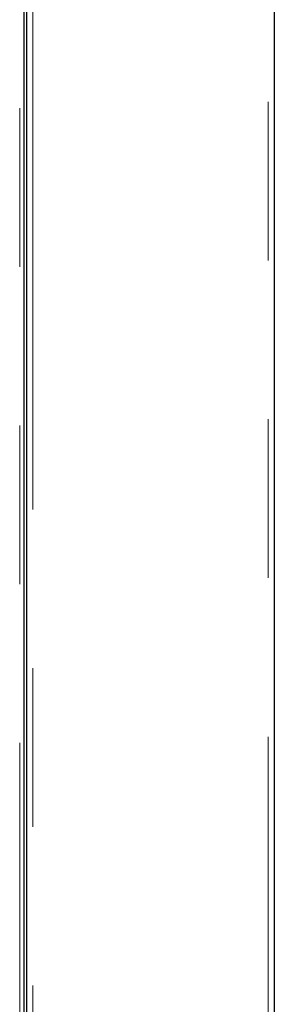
# Model space of a CAD drawing. Header units: millimetres. Extents: x 20 to 263, y 82 to 179.
# Tile 75 of 76: x 261.15 to 263.19, y 89.67 to 97.55. Entities that reach past the tile are written whole.
import ezdxf

# ---------------------------------------------------------------- set-up
doc = ezdxf.new("R2010")
doc.units = ezdxf.units.MM
doc.linetypes.add('PHANTOM', pattern=[12.7, 6.35, -1.27, 1.27, -1.27, 1.27, -1.27])

msp = doc.modelspace()

# ---------------------------------------------------------------- linework, layer by layer
at = {"color": 8, "linetype": 'PHANTOM', "lineweight": 18}
for p, q in [((261.2582, 112.6815), (261.2582, 85.4636)), ((263.1382, 85.4636), (263.1382, 112.6815)), ((261.1546, 85.4136), (261.1546, 109.2636))]:
    msp.add_line(p, q, dxfattribs=at)
at = {"color": 7, "linetype": 'Continuous', "lineweight": 25}
for p, q in [((261.2082, 112.6495), (261.2082, 85.4527)), ((263.1882, 112.6636), (263.1882, 85.4636)), ((261.1882, 109.2636), (261.1882, 85.4136))]:
    msp.add_line(p, q, dxfattribs=at)

doc.saveas('drawing.dxf')
